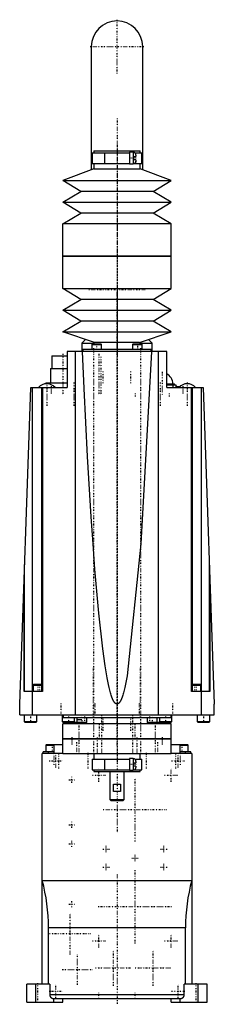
# Model space of a CAD drawing. Extents: x -54 to 54, y -3 to 544.
import ezdxf

# ---------------------------------------------------------------- set-up
doc = ezdxf.new("R2010")
doc.units = 0
doc.linetypes.add('CENTER', pattern=[1.5, 0.45, -0.5, 0.05, -0.5])
doc.layers.add('AM_0', color=7, linetype='CONTINUOUS')
doc.layers.add('AM_7', color=7, linetype='CENTER')

msp = doc.modelspace()

# ---------------------------------------------------------------- linework, layer by layer
at = {"layer": 'AM_0', "color": 7, "linetype": 'CONTINUOUS'}
for p, q in [((-14.25, 528.75), (-14.25, 460.33)), ((14.25, 460.33), (14.25, 528.75)), ((-12.9, 470.8), (-12.9, 469.8)), ((-12.9, 470.8), (12.9, 470.8)), ((12.9, 469.8), (12.9, 470.8)), ((-13.7, 469.8), (-13.7, 463.8)), ((-13.7, 469.8), (7, 469.8)), ((-7, 469.8), (-7, 463.8)), ((9, 470.05), (7, 470.05)), ((7, 470.05), (7, 463.55)), ((9, 470.05), (9, 463.55)), ((9, 467.7), (10.5, 467.7)), ((10.5, 465.9), (9, 465.9)), ((9.84, 469.8), (13.7, 469.8)), ((10.26, 469.3), (10.3, 469.3)), ((10.5, 468.44), (10.5, 467.7)), ((10.5, 465.9), (10.5, 465.16)), ((13.7, 463.8), (13.7, 469.8)), ((-12.85, 460.8), (-30, 454.3)), ((-13.7, 463.8), (7, 463.8)), ((-12.9, 463.8), (-12.9, 460.8)), ((-12.9, 460.8), (12.9, 460.8)), ((7, 463.55), (9, 463.55)), ((9.84, 463.8), (13.7, 463.8)), ((10.3, 464.3), (10.26, 464.3)), ((30, 454.3), (12.85, 460.8)), ((12.9, 460.8), (12.9, 463.8)), ((-20, 448.3), (-30, 454.3)), ((-30, 454.3), (30, 454.3)), ((20, 448.3), (30, 454.3)), ((-30, 442.3), (-20, 448.3)), ((20, 448.3), (-20, 448.3)), ((30, 442.3), (20, 448.3)), ((-30, 442.3), (30, 442.3)), ((-20, 436.3), (-30, 442.3)), ((20, 436.3), (30, 442.3)), ((-30, 430.3), (-20, 436.3)), ((20, 436.3), (-20, 436.3)), ((30, 430.3), (20, 436.3)), ((30, 430.3), (-30, 430.3)), ((-30, 412.3), (-30, 430.3)), ((30, 412.3), (30, 430.3)), ((30, 412.3), (-30, 412.3)), ((-30, 394.3), (-30, 412.3)), ((-30, 412.3), (30, 412.3)), ((30, 394.3), (30, 412.3)), ((-30, 394.3), (30, 394.3)), ((-20, 388.3), (-30, 394.3)), ((20, 388.3), (30, 394.3)), ((-30, 382.3), (-20, 388.3)), ((20, 388.3), (-20, 388.3)), ((30, 382.3), (20, 388.3)), ((-30, 382.3), (30, 382.3)), ((-20, 376.3), (-30, 382.3)), ((20, 376.3), (30, 382.3)), ((-30, 370.3), (-20, 376.3)), ((20, 376.3), (-20, 376.3)), ((30, 370.3), (20, 376.3)), ((-30, 370.3), (30, 370.3)), ((-12.5, 364.3), (-30, 370.3)), ((12.5, 364.3), (30, 370.3)), ((-17.49, 366.01), (-19.5, 364)), ((-19.5, 364), (-19.5, 359.3)), ((-19.5, 364), (-12.86, 364)), ((-13.66, 363.6), (-14.06, 363.2)), ((-14.06, 363.2), (-14.06, 360.7)), ((-14.06, 363.2), (-8.56, 363.2)), ((-13.66, 363.6), (-8.96, 363.6)), ((-12.85, 364.42), (-12.85, 363.6)), ((12.5, 364.3), (-12.5, 364.3)), ((-8.56, 363.2), (-8.96, 363.6)), ((-8.56, 360.7), (-8.56, 363.2)), ((8.96, 363.7), (8.56, 363.3)), ((8.56, 363.3), (8.56, 360.7)), ((8.56, 363.3), (14.06, 363.3)), ((8.96, 363.7), (13.66, 363.7)), ((12.85, 363.7), (12.85, 364.42)), ((12.86, 364), (19.5, 364)), ((14.06, 363.3), (13.66, 363.7)), ((14.06, 360.7), (14.06, 363.3)), ((19.5, 364), (17.49, 366.01)), ((19.5, 359.3), (19.5, 364)), ((-36.25, 357), (-36.25, 350)), ((-36.25, 357), (-27.6, 357)), ((-27.6, 359.3), (-27.6, 339.3)), ((27.6, 359.3), (-27.6, 359.3)), ((-22.98, 157.5), (-22.98, 359.3)), ((-19, 360.7), (-19, 359.3)), ((-19, 360.7), (19, 360.7)), ((19, 359.3), (19, 360.7)), ((22.98, 157.5), (22.98, 359.3)), ((27.6, 339.3), (27.6, 359.3)), ((-37, 350), (-37, 342)), ((-37, 350), (-27.6, 350)), ((-54, 163.5), (-47.86, 339.3)), ((-47.86, 339.3), (-27.6, 339.3)), ((-46.85, 170.5), (-46.85, 339.3)), ((-41.9, 339.3), (-41.9, 170.5)), ((-41.43, 339.3), (-41.43, 170.5)), ((-39.5, 342), (-39.5, 341.48)), ((-39.5, 342), (-27.6, 342)), ((27.6, 341.5), (32, 341.5)), ((32.9, 340.6), (27.6, 340.6)), ((27.6, 339.3), (47.86, 339.3)), ((31.12, 339.3), (31.12, 340.6)), ((32, 340.6), (32, 341.5)), ((32.9, 339.3), (32.9, 340.6)), ((33, 339.8), (33, 339.3)), ((33, 339.8), (34.86, 339.8)), ((33.2, 340), (35.07, 340)), ((41.43, 170.5), (41.43, 339.3)), ((41.9, 170.5), (41.9, 339.3)), ((46.85, 170.5), (46.85, 339.3)), ((47.86, 339.3), (54, 163.5)), ((-51.29, 170.5), (-51.29, 241.07)), ((51.29, 170.5), (51.29, 241.07)), ((-51.5, 170.5), (-51.5, 235.22)), ((51.5, 235.22), (51.5, 170.5)), ((-41.43, 170.5), (-51.5, 170.5)), ((-46.98, 157.5), (-46.98, 170.5)), ((-46.1, 174.5), (-46.5, 174.1)), ((-46.5, 174.1), (-46.5, 170.5)), ((-46.5, 174.1), (-41.9, 174.1)), ((-46.1, 174.5), (-41.9, 174.5)), ((51.5, 170.5), (41.43, 170.5)), ((41.9, 174.5), (46.1, 174.5)), ((41.9, 174.1), (46.5, 174.1)), ((46.5, 174.1), (46.1, 174.5)), ((46.5, 170.5), (46.5, 174.1)), ((46.98, 157.5), (46.98, 170.5)), ((-54, 157.5), (-54, 163.5)), ((54, 157.5), (54, 163.5)), ((-54, 157.5), (54, 157.5)), ((-51.5, 157.5), (-51.5, 153.9)), ((-51.5, 153.9), (-51.1, 153.5)), ((-51.5, 153.9), (-44.5, 153.9)), ((-51.1, 153.5), (-44.9, 153.5)), ((-44.9, 153.5), (-44.5, 153.9)), ((-44.5, 153.9), (-44.5, 157.5)), ((-30.5, 157.5), (-30.5, 153.9)), ((-30.5, 153.9), (-30.1, 153.5)), ((-30.5, 153.9), (-23.5, 153.9)), ((-30.1, 153.5), (-22.35, 153.5)), ((-29.95, 157.5), (-29.95, 156.1)), ((-29.95, 156.1), (29.95, 156.1)), ((-23.9, 153.5), (-23.5, 153.9)), ((-23.5, 153.9), (-23.5, 156.1)), ((-22.33, 156.1), (-22.33, 153)), ((-22.25, 156.1), (-22.25, 153.5)), ((-22.25, 154.9), (-19.5, 154.9)), ((-22.25, 153.5), (-21.85, 153.1)), ((-22.25, 153.5), (-16.75, 153.5)), ((-22.1, 153.35), (-22.1, 152.5)), ((-17.15, 153.1), (-16.75, 153.5)), ((-16.75, 153.5), (-16.75, 156.1)), ((16.75, 156.1), (16.75, 153.5)), ((16.75, 153.5), (17.15, 153.1)), ((16.75, 153.5), (22.25, 153.5)), ((21.85, 153.1), (22.25, 153.5)), ((22.1, 152.5), (22.1, 153.35)), ((22.25, 153.5), (22.25, 156.1)), ((22.33, 153), (22.33, 156.1)), ((22.35, 153.5), (30.1, 153.5)), ((23.5, 156.1), (23.5, 153.9)), ((23.5, 153.9), (23.9, 153.5)), ((23.5, 153.9), (30.5, 153.9)), ((29.95, 157.5), (29.95, 156.1)), ((30.1, 153.5), (30.5, 153.9)), ((30.5, 153.9), (30.5, 157.5)), ((44.5, 157.5), (44.5, 153.9)), ((44.5, 153.9), (44.9, 153.5)), ((44.5, 153.9), (51.5, 153.9)), ((44.9, 153.5), (51.1, 153.5)), ((51.1, 153.5), (51.5, 153.9)), ((51.5, 153.9), (51.5, 157.5)), ((30, 152.5), (-30, 152.5)), ((-30, 144.25), (-30, 152.5)), ((-22.33, 153), (-22.1, 152.77)), ((-22.33, 153), (-22.1, 153)), ((-21.85, 153.1), (-17.15, 153.1)), ((17.15, 153.1), (21.85, 153.1)), ((22.1, 152.77), (22.33, 153)), ((22.1, 153), (22.33, 153)), ((30, 144.25), (30, 152.5)), ((-30, 144.25), (30, 144.25)), ((30, 144.25), (-30, 144.25)), ((-30, 136), (-30, 144.25)), ((30, 136), (30, 144.25)), ((-41, 136), (-41, 137)), ((-35.06, 137), (-41, 137)), ((-39.1, 141), (-39.5, 140.6)), ((-39.5, 140.6), (-39.5, 137)), ((-39.5, 140.6), (-35.06, 140.6)), ((-39.1, 141), (-30.01, 141)), ((-38, 136), (-38, 137)), ((-35.06, 141), (-35.06, 136)), ((30.01, 141), (39.1, 141)), ((35.06, 136), (35.06, 141)), ((35.06, 140.6), (39.5, 140.6)), ((41, 137), (35.06, 137)), ((38, 136), (38, 137)), ((39.5, 140.6), (39.1, 141)), ((39.5, 137), (39.5, 140.6)), ((41, 136), (41, 137)), ((-41.5, 8), (-41.5, 136)), ((-30.03, 136), (-41.5, 136)), ((-30, 136), (30, 136)), ((-13.7, 133), (-13.7, 127)), ((-13.7, 133), (7, 133)), ((-12.9, 136), (-12.9, 133)), ((-7, 133), (-7, 127)), ((9, 133.25), (7, 133.25)), ((7, 133.25), (7, 126.75)), ((9, 133.25), (9, 126.75)), ((9.83, 133), (13.7, 133)), ((10.26, 132.5), (10.3, 132.5)), ((10.5, 131.64), (10.5, 130.9)), ((12.9, 133), (12.9, 136)), ((13.7, 127), (13.7, 133)), ((41.5, 136), (30.03, 136)), ((41.5, 136), (41.5, 8)), ((-13.7, 127), (7, 127)), ((-12.9, 127), (-12.9, 126)), ((-12.9, 126), (12.9, 126)), ((-4, 126), (-4, 110.5)), ((4, 110.5), (4, 126)), ((7, 126.75), (9, 126.75)), ((9, 130.9), (10.5, 130.9)), ((10.5, 129.1), (9, 129.1)), ((9.83, 127), (13.7, 127)), ((10.3, 127.5), (10.26, 127.5)), ((10.5, 129.1), (10.5, 128.36)), ((12.9, 126), (12.9, 127)), ((-1.94, 115), (-1.94, 119)), ((-1.94, 119), (1.94, 119)), ((1.94, 115), (-1.94, 115)), ((1.94, 119), (1.94, 115)), ((-4, 110.5), (-3.5, 110)), ((-4, 110.5), (4, 110.5)), ((-3.5, 110), (3.5, 110)), ((3.5, 110), (4, 110.5)), ((-41.5, 65.52), (41.5, 65.52)), ((-38, 8), (-38, 39.3)), ((38, 39.3), (-38, 39.3)), ((38, 8), (38, 39.3)), ((-37.35, 8), (-50, 8)), ((-50, -2), (-50, 8)), ((-45, -2), (-45, 8)), ((-37.35, 8), (-37.35, 2)), ((37.35, 2), (37.35, 8)), ((50, 8), (37.35, 8)), ((45, -2), (45, 8)), ((50, -2), (50, 8)), ((37.35, 2), (-37.35, 2)), ((-35.31, 0), (35.31, 0)), ((-35, -2), (-35, 0)), ((-30, -2), (-30, 0)), ((30, -2), (30, 0)), ((35, -2), (35, 0)), ((-50, -2), (-30, -2)), ((30, -2), (50, -2))]:
    msp.add_line(p, q, dxfattribs=at)
for points in [[(10.5, 468.44, 0), (10.5, 468.47, 0), (10.5, 468.52, 0), (10.5, 468.56, 0), (10.49, 468.59, 0), (10.49, 468.61, 0), (10.49, 468.66, 0), (10.48, 468.71, 0), (10.47, 468.77, 0), (10.46, 468.82, 0), (10.45, 468.87, 0), (10.44, 468.89, 0), (10.43, 468.91, 0), (10.42, 468.96, 0), (10.4, 469, 0), (10.38, 469.05, 0), (10.36, 469.1, 0), (10.34, 469.14, 0), (10.33, 469.17, 0), (10.32, 469.19, 0), (10.29, 469.23, 0), (10.27, 469.28, 0), (10.26, 469.3, 0)], [(10.26, 464.3, 0), (10.27, 464.32, 0), (10.29, 464.37, 0), (10.32, 464.41, 0), (10.33, 464.43, 0), (10.34, 464.46, 0), (10.36, 464.5, 0), (10.38, 464.55, 0), (10.4, 464.6, 0), (10.42, 464.64, 0), (10.43, 464.69, 0), (10.44, 464.71, 0), (10.45, 464.73, 0), (10.46, 464.78, 0), (10.47, 464.83, 0), (10.48, 464.89, 0), (10.49, 464.94, 0), (10.49, 464.99, 0), (10.49, 465.01, 0), (10.5, 465.04, 0), (10.5, 465.08, 0), (10.5, 465.13, 0), (10.5, 465.16, 0)], [(10.5, 465.16, 0), (10.5, 465.13, 0), (10.5, 465.08, 0), (10.5, 465.04, 0), (10.49, 465.01, 0), (10.49, 464.99, 0), (10.49, 464.94, 0), (10.48, 464.89, 0), (10.47, 464.83, 0), (10.46, 464.78, 0), (10.45, 464.73, 0), (10.44, 464.71, 0), (10.43, 464.69, 0), (10.42, 464.64, 0), (10.4, 464.6, 0), (10.38, 464.55, 0), (10.36, 464.5, 0), (10.34, 464.46, 0), (10.33, 464.43, 0), (10.32, 464.41, 0), (10.29, 464.37, 0), (10.27, 464.32, 0), (10.26, 464.3, 0)], [(19.07, 359.3, 0), (13.29, 252.47, 0), (5.7, 179.17, 0), (4.38, 172.72, 0), (4.01, 171.19, 0), (3.63, 169.8, 0), (3.44, 169.15, 0), (3.25, 168.54, 0), (2.87, 167.43, 0), (2.48, 166.45, 0), (2.26, 165.94, 0), (2.2, 165.81, 0), (2.13, 165.68, 0), (2.1, 165.61, 0), (2.07, 165.55, 0), (2.01, 165.42, 0), (1.94, 165.3, 0), (1.88, 165.19, 0), (1.82, 165.08, 0), (1.75, 164.97, 0), (1.72, 164.91, 0), (1.69, 164.86, 0), (1.63, 164.76, 0), (1.56, 164.66, 0), (1.5, 164.57, 0), (1.43, 164.48, 0), (1.37, 164.4, 0), (1.34, 164.36, 0), (1.31, 164.32, 0), (1.24, 164.24, 0), (1.18, 164.16, 0), (1.15, 164.13, 0), (1.12, 164.09, 0), (1.05, 164.03, 0), (0.99, 163.97, 0), (0.96, 163.94, 0), (0.92, 163.91, 0), (0.86, 163.85, 0), (0.8, 163.8, 0), (0.73, 163.76, 0), (0.67, 163.71, 0), (0.61, 163.68, 0), (0.57, 163.66, 0), (0.54, 163.64, 0), (0.48, 163.61, 0), (0.41, 163.58, 0), (0.35, 163.56, 0), (0.29, 163.54, 0), (0.22, 163.52, 0), (0.19, 163.52, 0), (0.16, 163.51, 0), (0.1, 163.5, 0), (0.03, 163.5, 0), (0, 163.5, 0), (-0.03, 163.5, 0), (-0.1, 163.5, 0), (-0.16, 163.51, 0), (-0.19, 163.52, 0), (-0.22, 163.52, 0), (-0.29, 163.54, 0), (-0.35, 163.56, 0), (-0.41, 163.58, 0), (-0.48, 163.61, 0), (-0.54, 163.64, 0), (-0.57, 163.66, 0), (-0.61, 163.68, 0), (-0.67, 163.71, 0), (-0.73, 163.76, 0), (-0.8, 163.8, 0), (-0.86, 163.85, 0), (-0.92, 163.91, 0), (-0.96, 163.94, 0), (-0.99, 163.97, 0), (-1.05, 164.03, 0), (-1.12, 164.09, 0), (-1.15, 164.13, 0), (-1.18, 164.16, 0), (-1.24, 164.24, 0), (-1.31, 164.32, 0), (-1.34, 164.36, 0), (-1.37, 164.4, 0), (-1.43, 164.48, 0), (-1.5, 164.57, 0), (-1.56, 164.66, 0), (-1.63, 164.76, 0), (-1.69, 164.86, 0), (-1.72, 164.91, 0), (-1.75, 164.97, 0), (-1.82, 165.08, 0), (-1.88, 165.19, 0), (-1.94, 165.3, 0), (-2.01, 165.42, 0), (-2.07, 165.55, 0), (-2.1, 165.61, 0), (-2.13, 165.68, 0), (-2.2, 165.81, 0), (-2.26, 165.94, 0), (-2.48, 166.45, 0), (-2.87, 167.43, 0), (-3.25, 168.54, 0), (-3.44, 169.15, 0), (-3.63, 169.8, 0), (-4.01, 171.19, 0), (-4.38, 172.72, 0), (-4.76, 174.39, 0), (-5.14, 176.2, 0), (-5.52, 178.15, 0), (-5.7, 179.17, 0), (-5.89, 180.23, 0), (-6.27, 182.45, 0), (-6.64, 184.81, 0), (-7.94, 194.13, 0), (-10.13, 213.93, 0), (-12.26, 238.47, 0), (-13.29, 252.47, 0), (-14.31, 267.59, 0), (-16.29, 301.14, 0), (-18.17, 338.9, 0), (-19.07, 359.3, 0)], [(10.5, 131.64, 0), (10.5, 131.67, 0), (10.5, 131.72, 0), (10.5, 131.76, 0), (10.49, 131.79, 0), (10.49, 131.81, 0), (10.49, 131.86, 0), (10.48, 131.91, 0), (10.47, 131.97, 0), (10.46, 132.02, 0), (10.45, 132.07, 0), (10.44, 132.09, 0), (10.43, 132.11, 0), (10.42, 132.16, 0), (10.4, 132.2, 0), (10.38, 132.25, 0), (10.36, 132.3, 0), (10.34, 132.34, 0), (10.33, 132.37, 0), (10.32, 132.39, 0), (10.29, 132.43, 0), (10.27, 132.48, 0), (10.26, 132.5, 0)], [(10.26, 127.5, 0), (10.27, 127.52, 0), (10.29, 127.57, 0), (10.32, 127.61, 0), (10.33, 127.63, 0), (10.34, 127.66, 0), (10.36, 127.7, 0), (10.38, 127.75, 0), (10.4, 127.8, 0), (10.42, 127.84, 0), (10.43, 127.89, 0), (10.44, 127.91, 0), (10.45, 127.93, 0), (10.46, 127.98, 0), (10.47, 128.03, 0), (10.48, 128.09, 0), (10.49, 128.14, 0), (10.49, 128.19, 0), (10.49, 128.21, 0), (10.5, 128.24, 0), (10.5, 128.28, 0), (10.5, 128.33, 0), (10.5, 128.36, 0)], [(-37.35, 2, 0), (-37.35, 1.99, 0), (-37.35, 1.96, 0), (-37.35, 1.93, 0), (-37.35, 1.92, 0), (-37.35, 1.9, 0), (-37.35, 1.87, 0), (-37.34, 1.84, 0), (-37.34, 1.81, 0), (-37.34, 1.78, 0), (-37.33, 1.75, 0), (-37.33, 1.74, 0), (-37.33, 1.72, 0), (-37.33, 1.7, 0), (-37.32, 1.67, 0), (-37.32, 1.64, 0), (-37.31, 1.61, 0), (-37.3, 1.58, 0), (-37.3, 1.56, 0), (-37.3, 1.55, 0), (-37.29, 1.52, 0), (-37.28, 1.49, 0), (-37.28, 1.47, 0), (-37.27, 1.46, 0), (-37.27, 1.43, 0), (-37.26, 1.4, 0), (-37.25, 1.39, 0), (-37.25, 1.38, 0), (-37.24, 1.35, 0), (-37.23, 1.32, 0), (-37.22, 1.29, 0), (-37.21, 1.27, 0), (-37.2, 1.24, 0), (-37.19, 1.23, 0), (-37.19, 1.22, 0), (-37.18, 1.19, 0), (-37.16, 1.16, 0), (-37.15, 1.14, 0), (-37.14, 1.11, 0), (-37.13, 1.09, 0), (-37.12, 1.07, 0), (-37.11, 1.06, 0), (-37.1, 1.03, 0), (-37.08, 1.01, 0), (-37.07, 0.98, 0), (-37.05, 0.96, 0), (-37.04, 0.93, 0), (-37.03, 0.92, 0), (-37.02, 0.91, 0), (-37, 0.88, 0), (-36.98, 0.86, 0), (-36.97, 0.83, 0), (-36.95, 0.81, 0), (-36.93, 0.78, 0), (-36.92, 0.77, 0), (-36.91, 0.76, 0), (-36.89, 0.74, 0), (-36.87, 0.72, 0), (-36.86, 0.69, 0), (-36.84, 0.67, 0), (-36.82, 0.65, 0), (-36.81, 0.64, 0), (-36.8, 0.63, 0), (-36.78, 0.61, 0), (-36.76, 0.59, 0), (-36.75, 0.58, 0), (-36.74, 0.57, 0), (-36.72, 0.55, 0), (-36.7, 0.53, 0), (-36.69, 0.52, 0), (-36.67, 0.51, 0), (-36.65, 0.49, 0), (-36.63, 0.47, 0), (-36.61, 0.46, 0), (-36.58, 0.44, 0), (-36.56, 0.42, 0), (-36.55, 0.41, 0), (-36.54, 0.4, 0), (-36.51, 0.38, 0), (-36.49, 0.37, 0), (-36.46, 0.35, 0), (-36.44, 0.33, 0), (-36.41, 0.32, 0), (-36.4, 0.31, 0), (-36.39, 0.3, 0), (-36.36, 0.28, 0), (-36.33, 0.27, 0), (-36.31, 0.25, 0), (-36.28, 0.24, 0), (-36.26, 0.23, 0), (-36.24, 0.22, 0), (-36.23, 0.21, 0), (-36.2, 0.2, 0), (-36.18, 0.19, 0), (-36.15, 0.18, 0), (-36.13, 0.17, 0), (-36.1, 0.16, 0), (-36.09, 0.15, 0), (-36.07, 0.14, 0), (-36.05, 0.13, 0), (-36.02, 0.12, 0), (-35.99, 0.11, 0), (-35.97, 0.11, 0), (-35.94, 0.1, 0), (-35.92, 0.09, 0), (-35.91, 0.09, 0), (-35.88, 0.08, 0), (-35.85, 0.07, 0), (-35.84, 0.07, 0), (-35.82, 0.06, 0), (-35.8, 0.06, 0), (-35.77, 0.05, 0), (-35.75, 0.05, 0), (-35.74, 0.04, 0), (-35.71, 0.04, 0), (-35.68, 0.03, 0), (-35.65, 0.03, 0), (-35.62, 0.02, 0), (-35.59, 0.02, 0), (-35.57, 0.02, 0), (-35.56, 0.01, 0), (-35.53, 0.01, 0), (-35.5, 0.01, 0), (-35.47, 0.01, 0), (-35.44, 0, 0), (-35.41, 0, 0), (-35.4, 0, 0), (-35.38, 0, 0), (-35.35, 0, 0), (-35.33, 0, 0), (-35.31, 0, 0)], [(35.31, 0, 0), (35.33, 0, 0), (35.35, 0, 0), (35.38, 0, 0), (35.4, 0, 0), (35.41, 0, 0), (35.44, 0, 0), (35.47, 0.01, 0), (35.5, 0.01, 0), (35.53, 0.01, 0), (35.56, 0.01, 0), (35.57, 0.02, 0), (35.59, 0.02, 0), (35.62, 0.02, 0), (35.65, 0.03, 0), (35.68, 0.03, 0), (35.71, 0.04, 0), (35.74, 0.04, 0), (35.75, 0.05, 0), (35.77, 0.05, 0), (35.8, 0.06, 0), (35.82, 0.06, 0), (35.84, 0.07, 0), (35.85, 0.07, 0), (35.88, 0.08, 0), (35.91, 0.09, 0), (35.92, 0.09, 0), (35.94, 0.1, 0), (35.97, 0.11, 0), (35.99, 0.11, 0), (36.02, 0.12, 0), (36.05, 0.13, 0), (36.07, 0.14, 0), (36.09, 0.15, 0), (36.1, 0.16, 0), (36.13, 0.17, 0), (36.15, 0.18, 0), (36.18, 0.19, 0), (36.2, 0.2, 0), (36.23, 0.21, 0), (36.24, 0.22, 0), (36.26, 0.23, 0), (36.28, 0.24, 0), (36.31, 0.25, 0), (36.33, 0.27, 0), (36.36, 0.28, 0), (36.39, 0.3, 0), (36.4, 0.31, 0), (36.41, 0.32, 0), (36.44, 0.33, 0), (36.46, 0.35, 0), (36.49, 0.37, 0), (36.51, 0.38, 0), (36.54, 0.4, 0), (36.55, 0.41, 0), (36.56, 0.42, 0), (36.58, 0.44, 0), (36.61, 0.46, 0), (36.63, 0.47, 0), (36.65, 0.49, 0), (36.67, 0.51, 0), (36.69, 0.52, 0), (36.7, 0.53, 0), (36.72, 0.55, 0), (36.74, 0.57, 0), (36.75, 0.58, 0), (36.76, 0.59, 0), (36.78, 0.61, 0), (36.8, 0.63, 0), (36.81, 0.64, 0), (36.82, 0.65, 0), (36.84, 0.67, 0), (36.86, 0.69, 0), (36.87, 0.72, 0), (36.89, 0.74, 0), (36.91, 0.76, 0), (36.92, 0.77, 0), (36.93, 0.78, 0), (36.95, 0.81, 0), (36.97, 0.83, 0), (36.98, 0.86, 0), (37, 0.88, 0), (37.02, 0.91, 0), (37.03, 0.92, 0), (37.04, 0.93, 0), (37.05, 0.96, 0), (37.07, 0.98, 0), (37.08, 1.01, 0), (37.1, 1.03, 0), (37.11, 1.06, 0), (37.12, 1.07, 0), (37.13, 1.09, 0), (37.14, 1.11, 0), (37.15, 1.14, 0), (37.16, 1.16, 0), (37.18, 1.19, 0), (37.19, 1.22, 0), (37.19, 1.23, 0), (37.2, 1.24, 0), (37.21, 1.27, 0), (37.22, 1.29, 0), (37.23, 1.32, 0), (37.24, 1.35, 0), (37.25, 1.38, 0), (37.25, 1.39, 0), (37.26, 1.4, 0), (37.27, 1.43, 0), (37.27, 1.46, 0), (37.28, 1.47, 0), (37.28, 1.49, 0), (37.29, 1.52, 0), (37.3, 1.55, 0), (37.3, 1.56, 0), (37.3, 1.58, 0), (37.31, 1.61, 0), (37.32, 1.64, 0), (37.32, 1.67, 0), (37.33, 1.7, 0), (37.33, 1.72, 0), (37.33, 1.74, 0), (37.33, 1.75, 0), (37.34, 1.78, 0), (37.34, 1.81, 0), (37.34, 1.84, 0), (37.35, 1.87, 0), (37.35, 1.9, 0), (37.35, 1.92, 0), (37.35, 1.93, 0), (37.35, 1.96, 0), (37.35, 1.99, 0), (37.35, 2, 0)]]:
    msp.add_polyline3d(points, dxfattribs=at)
for centre, radius, start, end in [((0, 528.75), 14.25, 0, 180), ((9, 468.55), 1.5, 30, 90), ((9, 465.05), 1.5, 270, 330), ((25, 341.5), 6, 0, 64.3207), ((-39, 335.6), 5.9, 38.8379, 141.1621), ((33.2, 339.8), 0.2, 90, 180), ((39, 335.6), 5.9, 38.8379, 141.1621), ((9, 131.75), 1.5, 30, 90), ((9, 128.25), 1.5, 270, 330), ((-138, 39.3), 100, 0, 15.2036), ((138, 39.3), 100, 164.7964, 180)]:
    msp.add_arc(centre, radius, start, end, dxfattribs=at)
at = {"layer": 'AM_7', "color": 4, "linetype": 'CENTER'}
for p, q in [((0, 513.79), (0, 543.71)), ((-14.96, 528.75), (14.96, 528.75)), ((0, 488.84), (0, 91.96)), ((0, 473.73), (0, 409.38)), ((10.67, 466.8), (6.82, 466.8)), ((0, 414.95), (0, 356.65)), ((0, 395.25), (0, 147.41)), ((-15.68, 393.75), (15.68, 393.75)), ((0, 140.55), (0, 392.5)), ((-13, 361.25), (-13, 135.75)), ((-11.31, 363.75), (-11.31, 360.45)), ((11.31, 363.85), (11.31, 360.45)), ((13, 361.25), (13, 135.75)), ((-30, 358.05), (-30, 334.95)), ((-10, 358.05), (-10, 334.95)), ((-9, 356.48), (-9, 335.02)), ((-7.6, 341.7), (-7.6, 348.3)), ((7.6, 341.7), (7.6, 348.3)), ((25, 348.07), (25, 335.43)), ((-39, 342.09), (-39, 329.11)), ((-36.5, 340.2), (-36.5, 335.8)), ((-24, 342.09), (-24, 329.11)), ((24, 342.09), (24, 329.11)), ((36.5, 340.2), (36.5, 335.8)), ((39, 342.09), (39, 329.11)), ((10, 336.07), (10, 334.43)), ((29, 336.07), (29, 334.43)), ((-13, 156.25), (-13, 183.75)), ((13, 156.25), (13, 183.75)), ((-44, 174.7), (-44, 170.3)), ((-43, 174.7), (-43, 170.3)), ((43, 174.7), (43, 170.3)), ((44, 174.7), (44, 170.3)), ((0, 168), (0, 124)), ((-31, 157.2), (-31, 163.8)), ((-12.27, 163.8), (-12.27, 157.2)), ((12.27, 163.8), (12.27, 157.2)), ((31, 157.2), (31, 163.8)), ((-48, 157.7), (-48, 153.3)), ((-27, 157.7), (-27, 153.3)), ((-19.5, 157.65), (-19.5, 152.95)), ((-18.08, 157.75), (-18.08, 152.25)), ((-8.68, 157.25), (-8.68, 136.25)), ((-7.6, 148.7), (-7.6, 155.3)), ((0, 156.28), (0, 151.97)), ((0, 154.12), (0, 136.25)), ((7.6, 148.7), (7.6, 155.3)), ((8.68, 157.25), (8.68, 136.25)), ((18.08, 157.75), (18.08, 152.25)), ((19.5, 157.65), (19.5, 152.95)), ((27, 157.7), (27, 153.3)), ((48, 157.7), (48, 153.3)), ((-21.13, 152.75), (-21.13, 136.25)), ((-9.96, 152.38), (-9.96, 144.12)), ((9.96, 152.38), (9.96, 144.12)), ((21.13, 152.75), (21.13, 136.25)), ((-25, 145.2), (-25, 140.8)), ((-22.56, 142.3), (-22.56, 135.7)), ((-11.09, 144.88), (-11.09, 136.62)), ((11.09, 144.88), (11.09, 136.62)), ((22.56, 142.3), (22.56, 135.7)), ((25, 145.2), (25, 140.8)), ((-36, 141.2), (-36, 136.8)), ((0, 138.1), (0, 131.59)), ((36, 141.2), (36, 136.8)), ((-37.67, 132), (-30.32, 132)), ((-35, 136.3), (-35, 129.7)), ((-34, 128.32), (-34, 135.68)), ((-32.5, 136.4), (-32.5, 127.6)), ((-16.25, 136.4), (-16.25, 127.6)), ((16.25, 136.4), (16.25, 127.6)), ((30.32, 132), (37.67, 132)), ((32.5, 136.4), (32.5, 127.6)), ((34, 128.32), (34, 135.68)), ((35, 136.3), (35, 129.7)), ((-10, 120.33), (-10, 127.67)), ((10.67, 130), (6.82, 130)), ((30, 120.33), (30, 127.67)), ((-26.68, 121.5), (-23.32, 121.5)), ((-25, 119.82), (-25, 123.18)), ((-13.68, 124), (-6.32, 124)), ((10, 87.25), (10, 122.75)), ((26.32, 124), (33.67, 124)), ((-7.75, 105), (27.75, 105)), ((-26.68, 96.5), (-23.32, 96.5)), ((-25, 94.82), (-25, 98.18)), ((-26.68, 85.8), (-23.32, 85.8)), ((-25, 84.12), (-25, 87.48)), ((-7.78, 83), (-4.22, 83)), ((-6, 81.22), (-6, 84.78)), ((24.21, 83), (27.79, 83)), ((26, 81.22), (26, 84.78)), ((8.21, 78), (11.79, 78)), ((10, 76.22), (10, 79.78)), ((-7.78, 73), (-4.22, 73)), ((-6, 71.22), (-6, 74.78)), ((10, 30.52), (10, 71.47)), ((24.21, 73), (27.79, 73)), ((26, 71.22), (26, 74.78)), ((0, 68.8), (0, -3.28)), ((-26.68, 52.3), (-23.32, 52.3)), ((-25, 50.62), (-25, 53.98)), ((-10.47, 51), (30.48, 51)), ((-26, 24.45), (-26, 47.55)), ((-37.55, 36), (-14.45, 36)), ((-10, 28.32), (-10, 35.67)), ((30, 28.32), (30, 35.67)), ((-13.68, 32), (-6.32, 32)), ((26.32, 32), (33.67, 32)), ((-22, 7.6), (-22, 24.4)), ((-2, 7.03), (-2, 26.98)), ((20, 7.03), (20, 26.98)), ((-11.97, 17), (7.97, 17)), ((10.03, 17), (29.98, 17)), ((-30.4, 16), (-13.6, 16)), ((-44, -2.5), (-44, 8.5)), ((-34, 0.32), (-34, 7.68)), ((34, 0.32), (34, 7.68)), ((44, -2.5), (44, 8.5)), ((-37.67, 4), (-30.32, 4)), ((-10, -0.15), (-10, 3.15)), ((10, -0.15), (10, 3.15)), ((30.32, 4), (37.67, 4))]:
    msp.add_line(p, q, dxfattribs=at)

doc.saveas('drawing.dxf')
